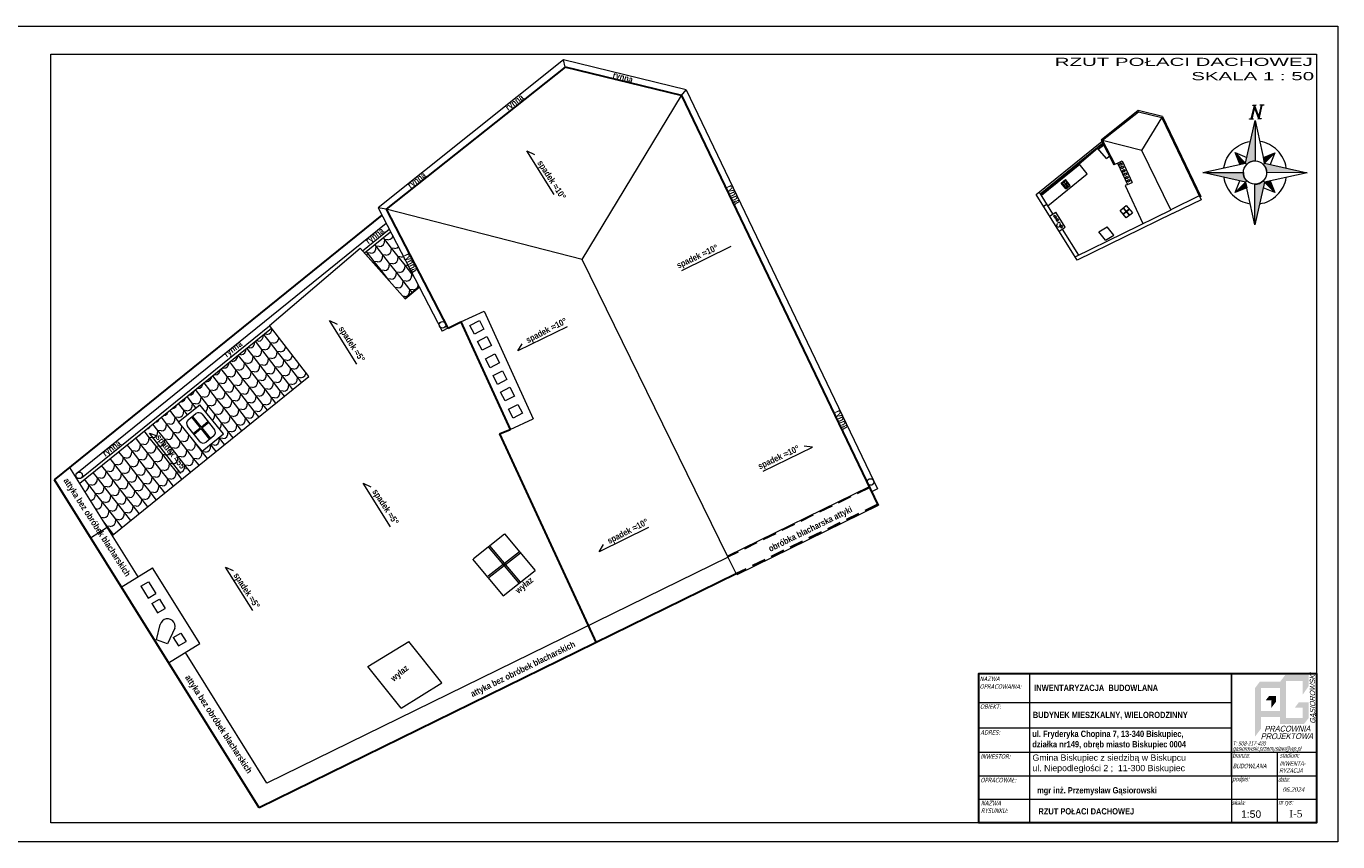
# Model space of a CAD drawing. Header units: centimetres. Extents: x 19919 to 52375, y -323506 to -159557.
# Tile 11 of 11: x 49986 to 52375, y -161042 to -159557. Entities that reach past the tile are written whole.
import ezdxf
from ezdxf.enums import TextEntityAlignment as Align

# ---------------------------------------------------------------- set-up
doc = ezdxf.new("R2010")
doc.units = ezdxf.units.CM
doc.linetypes.add('DASHEDX2', pattern=[38.1, 25.4, -12.7])
for name, color, linetype, lineweight in [('GB - Tabelka rysunkowa', 7, 'Continuous', 20), ('opisy', 9, 'Continuous', 15), ('RAMKA', 2, 'Continuous', 13)]:
    doc.layers.add(name, color=color, linetype=linetype, lineweight=lineweight)
for name, color, linetype in [('HATCH', 7, 'Continuous'), ('RCAD_kształt pręta', 7, 'Continuous'), ('TABELE', 7, 'Continuous')]:
    doc.layers.add(name, color=color, linetype=linetype)
doc.layers.add('NIEWIDOCZNA', color=1, linetype='Continuous', lineweight=0, plot=False)
doc.styles.add('Arial', font='arial.ttf')
doc.styles.add('ARIAL_CE', font='txt')
doc.styles.add('ARIALCE', font='txt')
doc.styles.get("Standard").update_dxf_attribs({"font": 'tahoma.ttf', "width": 0.8, "oblique": 15})

# ---------------------------------------------------------------- blocks, each defined once
blk = doc.blocks.new('wtTRW')
h = blk.add_hatch(color=212)
h.dxf.hatch_style = 1
h.paths.add_polyline_path([(87940, 15280.9), (87931.9, 15270.2), (87942.3, 15270.5), (87975.3, 15270.5), (87975.1, 15280.9)])
h.paths.add_polyline_path([(87931.9, 15270.2), (87931.9, 15186.5), (87942.3, 15200.2), (87942.3, 15270.5)])
h = blk.add_hatch(color=212)
h.dxf.hatch_style = 1
h.paths.add_polyline_path([(87985.5, 15218.7), (87975.1, 15208.4), (88014.1, 15208.4), (88014.1, 15218.7)])
h.paths.add_polyline_path([(87975.1, 15280.9), (87975.1, 15208.4), (87985.5, 15218.7), (87985.5, 15282.3), (87976.1, 15282.3)])
h.paths.add_polyline_path([(88024.5, 15292.7), (87984.1, 15292.7), (87983.5, 15291.9), (87976.1, 15282.3), (88014.1, 15282.3)])
h.paths.add_polyline_path([(88014.1, 15282.3), (88014.1, 15258.7), (88024.5, 15273.7), (88024.5, 15292.7)])
h.paths.add_polyline_path([(88024.5, 15218.7), (88024.5, 15245.4), (88014.1, 15236.1), (88014.1, 15208.4), (88016.6, 15208.4)])
h.paths.add_polyline_path([(88024.5, 15245.4), (88007.4, 15245.4), (88007.3, 15245.3), (88000.4, 15236.1), (88014.1, 15236.1)])
h = blk.add_hatch(color=212)
h.dxf.hatch_style = 1
h.paths.add_polyline_path([(87968.1, 15256.5), (87956.2, 15256.5), (87956.1, 15256.4), (87950.4, 15249), (87960, 15249)])
h.paths.add_polyline_path([(87968.1, 15246.6), (87968.1, 15256.5), (87960.1, 15249), (87960.1, 15236.3), (87960.6, 15236.7)])
h = blk.add_hatch(color=212)
h.dxf.hatch_style = 1
h.paths.add_polyline_path([(87935.7, 15230.4), (87935.7, 15220), (87948.8, 15220), (87975.7, 15220), (87975.7, 15230.4)])
at = {"layer": 'HATCH'}
h = blk.add_hatch(color=7, dxfattribs=at)
h.dxf.hatch_style = 1
h.paths.add_polyline_path([(88036.9, 15224.3), (88035, 15223.2), (88035.8, 15221.7), (88037.7, 15222.9)])
blk.add_line((88035.8, 15224.6), (88035, 15226))
at = {"layer": 'HATCH', "color": 0, "attachment_point": 1}
for s, insert, char_height, width, rotation in [('{\\fBauhaus 93|b0|i0|c0|p82;GASIOROWSKI}', (88026.7, 15208.6), 9.072, 11034.916, 90.3118), ('{\\fBauhaus 93|b0|i0|c0|p82;PRACOWNIA}', (87947.8, 15204.9), 10.08, 12261.018, 0.3118), ('{\\fBauhaus 93|b0|i0|c0|p82;PROJEKTOWA}', (87941.6, 15192), 10.08, 12268.753, 0.3118)]:
    blk.add_mtext(s, dxfattribs=dict(at, insert=insert, char_height=char_height, width=width, rotation=rotation))

msp = doc.modelspace()

# ---------------------------------------------------------------- hatches: boundary and pattern name
at = {"lineweight": 9}
h = msp.add_hatch(dxfattribs=at)
h.set_pattern_fill('scallop1', color=256, scale=20, angle=38, pattern_type=2)
h.set_pattern_definition([(38, (-27.747, 2.522), (3.4469856, 28.0734446), [4, -16]), (83, (-22.675, 9.024), (-12.3132295, 15.7602151), [5.6568542, -22.627417]), (128, (-21.985, 14.638), (-28.0734446, 3.4469856), [20]), (173, (-16.37, 13.949), (-15.7602151, -12.3132295), [5.6568542, -22.627417]), (64.565051, (-24.595, 4.985), (15.76021506, 12.3132295), [4.472, -40.2493595]), (11.434949, (-16.3705, 13.949), (15.7602151, 12.3132295), [4.472, -40.2493595])])
h.paths.add_polyline_path([(50142.4, -160484.4), (50500.5, -160195), (50432.5, -160107), (50083, -160389.4), (50132.9, -160469.3)])
h.paths.add_polyline_path([(50675.8, -160053.3), (50701.6, -160032.5), (50649.3, -159931.8), (50601.9, -159970.1)])
h.paths.add_polyline_path([(50344.8, -160299.4), (50305.9, -160330.8), (50263.1, -160277.8), (50302, -160246.4)], flags=16)
h.paths.add_polyline_path([(50294.6, -160262.6, -0.414214), (50305.8, -160263.8), (50316.5, -160277.1), (50317.8, -160278.7), (50328.5, -160292, -0.414214), (50327.3, -160303.2), (50321.1, -160308.2), (50319.6, -160309.5), (50313.3, -160314.5, -0.414214), (50302.1, -160313.3), (50291.4, -160300), (50290.1, -160298.5), (50279.4, -160285.2, -0.414214), (50280.6, -160274), (50286.8, -160268.9), (50288.3, -160267.7)], flags=0)
at = {"layer": 'opisy'}
for points in [[(52226.1, -159701.2), (52219.9, -159701.3), (52219.9, -159700.8), (52226.1, -159700.7)], [(52239.8, -159700.9), (52233.5, -159701.1), (52233.5, -159700.6), (52239.8, -159700.4)], [(52224.1, -159728.7), (52224, -159802.5), (52219.8, -159802.9), (52215.8, -159804.1), (52212.2, -159806), (52208.9, -159808.7), (52206.6, -159806.3)], [(52220.3, -159726.3), (52214, -159726.4), (52214, -159725.9), (52220.3, -159725.8)], [(52235.3, -159726), (52229, -159726.1), (52229, -159725.7), (52235.3, -159725.5)], [(52187.8, -159787.4), (52206.6, -159806.3), (52196.5, -159808.6)], [(52318.9, -159823.9), (52245.2, -159823.8), (52244.8, -159819.6), (52243.6, -159815.7), (52241.6, -159812), (52239, -159808.8), (52241.3, -159806.4)], [(52260.3, -159787.6), (52241.3, -159806.4), (52239.1, -159796.3)], [(52128.9, -159823.6), (52202.7, -159823.7), (52203.1, -159827.9), (52204.3, -159831.8), (52206.2, -159835.5), (52208.9, -159838.7), (52206.5, -159841.1)], [(52187.6, -159859.9), (52206.5, -159841.1), (52208.8, -159851.2)], [(52223.7, -159918.7), (52223.9, -159845), (52228, -159844.6), (52232, -159843.4), (52235.7, -159841.4), (52238.9, -159838.8), (52241.3, -159841.2)], [(52260.1, -159860.1), (52241.3, -159841.2), (52251.4, -159838.9)]]:
    msp.add_hatch(color=1, dxfattribs=at).paths.add_polyline_path(points)

# ---------------------------------------------------------------- linework, layer by layer
at = {"lineweight": 0}
for p, q in [((50964.1, -159618.5), (50626.7, -159888.1)), ((51187.7, -159672.9), (50964.1, -159618.5)), ((50967, -159631.6), (50964.1, -159618.5)), ((51179.3, -159683.2), (51187.7, -159672.9)), ((51187.7, -159672.9), (51536.3, -160399.7)), ((52010.9, -159710.9), (51943.4, -159764.8)), ((52055.6, -159721.8), (52010.9, -159710.9)), ((52011.5, -159713.5), (52010.9, -159710.9)), ((52011.5, -159713.5), (51946.3, -159765.3)), ((52053.9, -159723.8), (52011.5, -159713.5)), ((52017.7, -159783.6), (52053.9, -159723.8)), ((52053.9, -159723.8), (52055.6, -159721.8)), ((52053.9, -159723.8), (52125.6, -159873.2)), ((52055.6, -159721.8), (52125.3, -159867.1)), ((51825.4, -159863.9), (51944.8, -159767.4)), ((51832.8, -159862.1), (51946.3, -159770.4)), ((51903.8, -159807.7), (51936.9, -159779.5)), ((51953.2, -159797.9), (51936.9, -159779.5)), ((51937.7, -159780.4), (51947.8, -159772.2)), ((51938.4, -159781.2), (51947.9, -159773.6)), ((51943.4, -159764.8), (51966.7, -159809.7)), ((51946.3, -159765.3), (51943.4, -159764.8)), ((51946.3, -159765.3), (51968.8, -159808.6)), ((52017.7, -159783.6), (51946.3, -159765.3)), ((52070.7, -159891.6), (52017.7, -159783.6)), ((50947.1, -159863.6), (50897.5, -159784.2)), ((50897.5, -159784.2), (50911.4, -159790.8)), ((51834.3, -159863.9), (51903.9, -159807.7)), ((51918.2, -159826.2), (51903.8, -159807.7)), ((51953.2, -159797.9), (51958.4, -159793.7)), ((51953.2, -159797.9), (51953.3, -159797.8)), ((51968.8, -159808.6), (51973.5, -159806.3)), ((51973.5, -159806.3), (51982, -159802.5)), ((51973.5, -159806.3), (51991.4, -159845.5)), ((51982, -159802.5), (51999.9, -159841.6)), ((51834.7, -159865.1), (51904.6, -159808.6)), ((51846.5, -159884.1), (51918.2, -159826.2)), ((51968.8, -159808.6), (51966.7, -159809.7)), ((51870.7, -159842.8), (51878.5, -159836.5)), ((51879.2, -159853.4), (51870.7, -159842.8)), ((51878.5, -159849.9), (51873.9, -159844.2)), ((51874.2, -159842), (51877, -159839.7)), ((51875.4, -159841), (51878.6, -159844.9)), ((51875.7, -159840.7), (51878.9, -159844.6)), ((51876.1, -159846.9), (51878.6, -159844.9)), ((51876.3, -159847.2), (51878.8, -159845.2)), ((51887, -159847.1), (51878.5, -159836.5)), ((51878.8, -159845.2), (51882, -159849.1)), ((51878.9, -159844.6), (51881.4, -159842.6)), ((51879.1, -159844.9), (51881.6, -159842.9)), ((51879.1, -159844.9), (51882.3, -159848.8)), ((51879.2, -159840), (51883.8, -159845.6)), ((51879.2, -159853.4), (51887, -159847.1)), ((51883.5, -159847.8), (51880.7, -159850.1)), ((51991.4, -159845.5), (51987.6, -159847.1)), ((51987.6, -159847.1), (52019.7, -159916.6)), ((51991.4, -159845.5), (51999.9, -159841.6)), ((51900, -159983.3), (51825.4, -159863.9)), ((51855.9, -159899.1), (51831.1, -159859.3)), ((52122.3, -159866.3), (52070.7, -159891.6)), ((52125.6, -159873.2), (52074, -159898.5)), ((52125.3, -159867.1), (52123.2, -159868.2)), ((50626.7, -159888.1), (50743.1, -160112.7)), ((50641.4, -159890.4), (50626.7, -159888.1)), ((51838.6, -159885), (51844.6, -159881.1)), ((51849.8, -159902.9), (51861.1, -159895.9)), ((51857, -159902.6), (51859.8, -159901)), ((51857, -159902.6), (51859.6, -159906.9)), ((51859.8, -159901), (51862.4, -159905.2)), ((51878.4, -159923.4), (51861.1, -159895.9)), ((52070.8, -159892), (51897.1, -159977.1)), ((52073.8, -159898.1), (51900, -159983.3)), ((51977.7, -159892.8), (51988.9, -159906.1)), ((51978.1, -159892.5), (51989.5, -159883.5)), ((51983.5, -159888.2), (51994.7, -159901.5)), ((51983.5, -159898.9), (51994.8, -159889.9)), ((51983.8, -159899.3), (51995.2, -159890.4)), ((51984, -159887.9), (51995.1, -159901.1)), ((51989.3, -159905.8), (52000.6, -159896.8)), ((51989.5, -159883.5), (52000.6, -159896.8)), ((50077.7, -160370.9), (50641, -159915.8)), ((50598.1, -159965.9), (50646.6, -159926.6)), ((51859.6, -159906.9), (51862.4, -159905.2)), ((51860.9, -159908.9), (51863.7, -159907.3)), ((51860.9, -159908.9), (51863, -159912.3)), ((51862.6, -159922.1), (51864, -159916.5)), ((51866.7, -159923.5), (51862.6, -159922.1)), ((51863, -159912.3), (51865.8, -159910.6)), ((51863.7, -159907.3), (51865.8, -159910.6)), ((51869.3, -159917.9), (51866.7, -159923.5)), ((51867, -159930.5), (51878.4, -159923.4)), ((51868.8, -159921.3), (51871.5, -159919.6)), ((51868.8, -159921.3), (51870.6, -159924.3)), ((51870.6, -159924.3), (51873.4, -159922.7)), ((51871.5, -159919.6), (51873.4, -159922.7)), ((51902.9, -159974.3), (51873.1, -159926.7)), ((51939.7, -159931.9), (51954.5, -159922.7)), ((51966.6, -159937.8), (51954.5, -159922.7)), ((51951.7, -159947), (51939.7, -159931.9)), ((51951.7, -159947), (51966.6, -159937.8)), ((51180, -160002), (51269.7, -159957.8)), ((50675.8, -160053.3), (50676, -160053.2)), ((50587.6, -160172.3), (50538.1, -160092.9)), ((50538.1, -160092.9), (50551.9, -160099.5)), ((50083, -160389.4), (50432.5, -160107)), ((50086, -160379.6), (50429, -160102.5)), ((50753.8, -160107.1), (50743.1, -160112.7)), ((50263.1, -160277.8), (50302, -160246.4)), ((50344.8, -160299.4), (50302, -160246.4)), ((50305.9, -160330.8), (50263.1, -160277.8)), ((50302.1, -160313.3), (50279.4, -160285.2)), ((50280.6, -160274), (50294.6, -160262.6)), ((50286.8, -160268.9), (50302.5, -160288.4)), ((50288.3, -160267.7), (50304.1, -160287.2)), ((50304.1, -160287.2), (50316.5, -160277.1)), ((50305.4, -160288.7), (50317.8, -160278.7)), ((50305.8, -160263.8), (50328.5, -160292)), ((50267.3, -160371.9), (50209.9, -160298.1)), ((50209.9, -160298.1), (50224.3, -160303.2)), ((50290.1, -160298.5), (50302.5, -160288.4)), ((50291.4, -160300), (50303.8, -160290)), ((50303.8, -160290), (50319.6, -160309.5)), ((50305.4, -160288.7), (50321.1, -160308.2)), ((50305.9, -160330.8), (50344.8, -160299.4)), ((50327.3, -160303.2), (50313.3, -160314.5)), ((51328.1, -160367.7), (51417.9, -160323.5)), ((51417.9, -160323.5), (51402.6, -160321.8)), ((50649.1, -160468.7), (50599.6, -160389.3)), ((50599.6, -160389.3), (50613.4, -160395.9)), ((51521.1, -160395.7), (51263, -160522.1)), ((51536.3, -160399.7), (51525.5, -160404.9)), ((51537.6, -160430), (51279.8, -160556.4)), ((50102.6, -160488.9), (50132.9, -160469.3)), ((51118.9, -160470.2), (51029, -160514.1)), ((50800.2, -160526.4), (50857, -160481.6)), ((50857, -160481.6), (50912.8, -160548)), ((50827.1, -160558.3), (50883.9, -160513.6)), ((50827.3, -160505.2), (50883.1, -160571.6)), ((50828.9, -160560.7), (50885.7, -160515.9)), ((50829.6, -160503.3), (50885.4, -160569.7)), ((51029, -160514.1), (51036.9, -160501)), ((51279.8, -160556.4), (51263, -160522.1)), ((50398.1, -160621.3), (50348.6, -160542)), ((50348.6, -160542), (50362.4, -160548.5)), ((50798.3, -160527.9), (50854.2, -160594.3)), ((50854.2, -160594.3), (50912.8, -160548)), ((50194.6, -160577.1), (50208.5, -160568.9)), ((50208.5, -160568.9), (50221.7, -160590.2)), ((50194.6, -160577.1), (50207.8, -160598.4)), ((50207.8, -160598.4), (50221.7, -160590.2)), ((50214.2, -160608.5), (50228.1, -160600.3)), ((50214.2, -160608.5), (50224.6, -160625.4)), ((50224.6, -160625.4), (50238.5, -160617.2)), ((50228.1, -160600.3), (50238.5, -160617.2)), ((50222.7, -160674.7), (50229.6, -160646.5)), ((50256.1, -160653.3), (50243, -160681.6)), ((50253.5, -160670.4), (50267.4, -160662.2)), ((50267.4, -160662.2), (50276.8, -160677.3)), ((50243, -160681.6), (50222.7, -160674.7)), ((50253.5, -160670.4), (50262.9, -160685.5)), ((50262.9, -160685.5), (50276.8, -160677.3)), ((50608.1, -160723.3), (50682.3, -160677.4)), ((50742.6, -160753.1), (50682.3, -160677.4)), ((50668.4, -160798.9), (50608.1, -160723.3)), ((51812.9, -160737.5), (51812.9, -160921.9)), ((50668.4, -160798.9), (50742.6, -160753.1)), ((51812.9, -160921.9), (51812.9, -161008))]:
    msp.add_line(p, q, dxfattribs=at)
at = {"lineweight": 30}
for p, q in [((50967, -159631.6), (50641.4, -159890.4)), ((51179.3, -159683.2), (50967, -159631.6)), ((51179.3, -159683.2), (51537.6, -160430)), ((50036.8, -160383.4), (50633.7, -159901)), ((50641.4, -159890.4), (50753.8, -160107.1)), ((50675.8, -160053.3), (50701.6, -160032.5)), ((50754.1, -160107), (50777.2, -160095.7)), ((50777.2, -160095.7), (50866.9, -160291.3)), ((50847.8, -160299.3), (50866.9, -160291.3)), ((50847.8, -160299.3), (51023.6, -160679.7)), ((50409.6, -160980.6), (50036.8, -160383.4)), ((51278.9, -160554.6), (50409.6, -160980.6))]:
    msp.add_line(p, q, dxfattribs=at)
at = {"lineweight": 9}
for p, q in [((50998.3, -159982), (51179.3, -159683.2)), ((50998.3, -159982), (50641.4, -159890.4)), ((50601.9, -159970.1), (50649.3, -159931.8)), ((50428.9, -160102.4), (50594.1, -159961.4)), ((50675.8, -160053.3), (50594.1, -159961.4)), ((51263, -160522.1), (50998.3, -159982)), ((50777.2, -160095.7), (50819.6, -160076.3)), ((50819.6, -160076.3), (50909.3, -160271.9)), ((50500.5, -160195), (50428.9, -160102.4)), ((50753.8, -160107.1), (50777.2, -160095.7)), ((50970.7, -160104.5), (50880.8, -160148.4)), ((50880.8, -160148.4), (50888.7, -160135.3)), ((50142.4, -160484.4), (50500.5, -160195)), ((50866.9, -160291.3), (50909.2, -160271.9)), ((50866.9, -160291.3), (50847.8, -160299.3)), ((50189.3, -160559.6), (50065, -160360.5)), ((51264.1, -160523.8), (50424, -160935.5)), ((50158.7, -160578.7), (50215.4, -160543.3)), ((50301.5, -160681.1), (50215.4, -160543.3)), ((50244.7, -160716.6), (50301.5, -160681.1)), ((50424, -160935.5), (50275.4, -160697.4))]:
    msp.add_line(p, q, dxfattribs=at)
at = {"linetype": 'DASHEDX2', "lineweight": 9}
msp.add_line((51521.9, -160397.5), (51263.9, -160523.9), dxfattribs=at)
at = {"linetype": 'DASHEDX2', "lineweight": 30}
msp.add_line((51536.7, -160428.2), (51278.9, -160554.6), dxfattribs=at)
at = {"color": 1, "lineweight": 0}
msp.add_lwpolyline([(50030.6, -159608), (52335.8, -159608), (52335.8, -161008), (50030.6, -161008)], close=True, dxfattribs=at)
at = {"lineweight": 0}
for points in [[(51976.8, -159807.6), (51980.3, -159805.8), (51981.9, -159809), (51978.5, -159810.8)], [(51979.5, -159813.5), (51982.9, -159811.7), (51984.6, -159814.9), (51981.2, -159816.7)], [(51982.4, -159819.8), (51985.8, -159818), (51987.5, -159821.2), (51984.1, -159823)], [(51985.2, -159825.9), (51988.6, -159824.1), (51990.3, -159827.3), (51986.9, -159829.1)], [(51988, -159831.9), (51991.4, -159830.1), (51993.1, -159833.3), (51989.7, -159835.1)], [(51990.9, -159838.2), (51994.3, -159836.4), (51996, -159839.6), (51992.5, -159841.4)]]:
    msp.add_lwpolyline(points, close=True, dxfattribs=at)
at = {"lineweight": 9}
for points in [[(50793.9, -160102), (50811, -160093.1), (50819.4, -160109), (50802.4, -160118)], [(50807.4, -160131.4), (50824.4, -160122.4), (50832.9, -160138.4), (50815.9, -160147.3)], [(50821.9, -160163), (50838.9, -160154), (50847.4, -160170), (50830.4, -160179)], [(50835.9, -160193.4), (50852.9, -160184.5), (50861.3, -160200.5), (50844.3, -160209.4)], [(50849.7, -160223.6), (50866.7, -160214.7), (50875.2, -160230.7), (50858.2, -160239.6)], [(50864, -160254.8), (50881, -160245.8), (50889.5, -160261.8), (50872.4, -160270.8)]]:
    msp.add_lwpolyline(points, close=True, dxfattribs=at)
at = {"lineweight": 0}
for centre in [(50743.8, -160101), (50082.1, -160375), (51523.7, -160387.1)]:
    msp.add_circle(centre, 6, dxfattribs=at)
for centre, radius, start, end in [((51875.2, -159843.2), 1.6, 128.9421, 218.9421), ((51878, -159841), 1.6, 38.9421, 128.9421), ((51879.7, -159848.9), 1.6, 218.9421, 308.9421), ((51882.5, -159846.6), 1.6, 308.9421, 38.9421), ((51866.6, -159917.2), 2.73, 325.5255, 166.2632), ((50299.6, -160268.9), 8, 38.9421, 128.9421), ((50285.6, -160280.2), 8, 128.9421, 218.9421), ((50322.3, -160297), 8, 308.9421, 38.9421), ((50308.3, -160308.3), 8, 218.9421, 308.9421), ((50242.9, -160649.8), 13.7, 325.5255, 166.2632)]:
    msp.add_arc(centre, radius, start, end, dxfattribs=at)
at = {"layer": 'NIEWIDOCZNA'}
msp.add_lwpolyline([(52374.7, -161042.2), (49919.4, -161042.2), (49919.4, -159557.2), (52374.7, -159557.2)], close=True, dxfattribs=at)
at = {"layer": 'opisy', "color": 0}
for p, q in [((51720.9, -160735.6), (52335.8, -160735.6)), ((51720.9, -160788.6), (52180.8, -160788.6)), ((51720.9, -160834.8), (52180.8, -160834.8)), ((51720.9, -160834.8), (52180.8, -160834.8)), ((51720.9, -160879), (52335.8, -160879)), ((52264.1, -160879), (52264.1, -160921.9)), ((51720.9, -160921.9), (52335.8, -160921.9)), ((51720.9, -160921.9), (52335.8, -160921.9)), ((52180.8, -160921.9), (52180.8, -161008)), ((52264.1, -160921.9), (52264.1, -161008)), ((51720.9, -160964.9), (52335.8, -160964.9)), ((51720.9, -161008), (52335.8, -161008))]:
    msp.add_line(p, q, dxfattribs=at)
at = {"layer": 'opisy', "color": 1, "flags": 128}
for points in [[(52236.6, -159701), (52230.8, -159726.1), (52223.1, -159704.8), (52218.1, -159726.4), (52217.2, -159726.4), (52223, -159701.3), (52230.8, -159722.5), (52235.7, -159701), (52236.6, -159701)], [(52226.1, -159701.2), (52219.9, -159701.3), (52219.9, -159700.8), (52226.1, -159700.7), (52226.1, -159701.2)], [(52236.6, -159701), (52230.8, -159726.1)], [(52239.8, -159700.9), (52233.5, -159701.1), (52233.5, -159700.6), (52239.8, -159700.4), (52239.8, -159700.9)], [(52224.1, -159728.7), (52224, -159802.5), (52219.8, -159802.9), (52215.8, -159804.1), (52212.2, -159806), (52208.9, -159808.7), (52206.6, -159806.3), (52224.1, -159728.7)], [(52206.6, -159806.3), (52224.1, -159728.7), (52241.3, -159806.4)], [(52220.3, -159726.3), (52214, -159726.4), (52214, -159725.9), (52220.3, -159725.8), (52220.3, -159726.3)], [(52235.3, -159726), (52229, -159726.1), (52229, -159725.7), (52235.3, -159725.5), (52235.3, -159726)], [(52167.1, -159814.6), (52168.1, -159810.2), (52169.3, -159805.9), (52170.8, -159801.6), (52172.8, -159797.5), (52175, -159793.6), (52177.5, -159789.9), (52180.3, -159786.3), (52183.4, -159783), (52186.7, -159779.9), (52190.2, -159777.2), (52194, -159774.7), (52197.9, -159772.5), (52202, -159770.6), (52206.3, -159769), (52210.6, -159767.8), (52215, -159766.9)], [(52280.7, -159814.9), (52279.9, -159810.4), (52278.6, -159806.1), (52277.1, -159801.9), (52275.2, -159797.8), (52273, -159793.8), (52270.5, -159790), (52267.7, -159786.5), (52264.7, -159783.2), (52261.4, -159780.1), (52257.8, -159777.3), (52254.1, -159774.8), (52250.1, -159772.6), (52246, -159770.7), (52241.8, -159769.1), (52237.5, -159767.9), (52233, -159767)], [(52206.5, -159841.1), (52128.9, -159823.6), (52206.6, -159806.3)], [(52187.8, -159787.4), (52206.6, -159806.3), (52196.5, -159808.6), (52187.8, -159787.4)], [(52187.8, -159787.4), (52208.9, -159796.2)], [(52318.9, -159823.9), (52245.2, -159823.8), (52244.8, -159819.6), (52243.6, -159815.7), (52241.6, -159812), (52239, -159808.8), (52241.3, -159806.4), (52318.9, -159823.9)], [(52260.3, -159787.6), (52241.3, -159806.4), (52239.1, -159796.3), (52260.3, -159787.6)], [(52241.3, -159806.4), (52318.9, -159823.9), (52241.3, -159841.2)], [(52260.3, -159787.6), (52251.5, -159808.7)], [(52128.9, -159823.6), (52202.7, -159823.7), (52203.1, -159827.9), (52204.3, -159831.8), (52206.2, -159835.5), (52208.9, -159838.7), (52206.5, -159841.1), (52128.9, -159823.6)], [(52167.1, -159832.6), (52168, -159837.1), (52169.2, -159841.4), (52170.8, -159845.6), (52172.6, -159849.7), (52174.8, -159853.7), (52177.3, -159857.5), (52180.1, -159861), (52183.2, -159864.3), (52186.5, -159867.4), (52190, -159870.2), (52193.8, -159872.7), (52197.7, -159874.9), (52201.8, -159876.8), (52206, -159878.4), (52210.4, -159879.6), (52214.8, -159880.5)], [(52187.6, -159859.9), (52196.4, -159838.8)], [(52187.6, -159859.9), (52206.5, -159841.1), (52208.8, -159851.2), (52187.6, -159859.9)], [(52241.3, -159841.2), (52223.7, -159918.7), (52206.5, -159841.1)], [(52223.7, -159918.7), (52223.9, -159845), (52228, -159844.6), (52232, -159843.4), (52235.7, -159841.4), (52238.9, -159838.8), (52241.3, -159841.2), (52223.7, -159918.7)], [(52232.8, -159880.6), (52237.2, -159879.7), (52241.6, -159878.5), (52245.8, -159876.9), (52249.9, -159875), (52253.9, -159872.8), (52257.6, -159870.3), (52261.2, -159867.5), (52264.5, -159864.5), (52267.6, -159861.2), (52270.4, -159857.6), (52272.9, -159853.9), (52275.1, -159850), (52277, -159845.9), (52278.6, -159841.6), (52279.8, -159837.3), (52280.7, -159832.9)], [(52260.1, -159860.1), (52239, -159851.3)], [(52260.1, -159860.1), (52241.3, -159841.2), (52251.4, -159838.9), (52260.1, -159860.1)]]:
    msp.add_lwpolyline(points, dxfattribs=at)
at = {"layer": 'opisy', "color": 0, "lineweight": 30}
for points in [[(51720.9, -160921.9), (51720.9, -160735.6), (52335.8, -160735.6), (52335.8, -160921.9)], [(52335.8, -160921.9), (52335.8, -161008), (51720.9, -161008), (51720.9, -160921.9)]]:
    msp.add_lwpolyline(points, dxfattribs=at)
at = {"layer": 'opisy', "color": 1}
msp.add_circle((52223.9, -159823.7), 21.2, dxfattribs=at)
at = {"layer": 'RCAD_kształt pręta'}
msp.add_line((52180.8, -160921.9), (52180.8, -160735.6), dxfattribs=at)

# ---------------------------------------------------------------- block references
at = {"layer": 'RCAD_kształt pręta', "xscale": 1.056, "yscale": 1.056, "zscale": 1.056}
msp.add_blockref('wtTRW', (-40632.1, -176887.6), dxfattribs=at)

# ---------------------------------------------------------------- texts
at = {"lineweight": 0, "char_height": 11.4, "width": 535.734, "style": 'Arial'}
for s, insert, attachment_point, rotation in [('{\\fArial Narrow|b1|i0|c238|p34;rynna}', (51056.3, -159639.7), 1, 344.4646), ('{\\fArial Narrow|b1|i0|c238|p34;rynna}', (50856.6, -159702.4), 1, 37.3717), ('{\\fArial Narrow|b1|i0|c238|p34;spadek ≈10%%D}', (50925.5, -159799.7), 1, 303.0428), ('{\\fArial Narrow|b1|i0|c238|p34;rynna}', (50678.6, -159844), 1, 37.3717), ('{\\fArial Narrow|b1|i0|c238|p34;rynna}', (51271.4, -159844.2), 1, 296.1066), ('{\\fArial Narrow|b1|i0|c238|p34;rynna}', (50602.1, -159945.4), 1, 37.3717), ('{\\fArial Narrow|b1|i0|c238|p34;rynna}', (50683.7, -159968.7), 1, 296.1066), ('{\\fArial Narrow|b1|i0|c238|p34;spadek ≈10%%D}', (51242.5, -159953.7), 3, 25.1496), ('{\\fArial Narrow|b1|i0|c238|p34;spadek ≈5%%D}', (50563.5, -160101.9), 1, 303.0428), ('{\\fArial Narrow|b1|i0|c238|p34;rynna}', (50343.9, -160151.4), 1, 37.3717), ('{\\fArial Narrow|b1|i0|c238|p34;rynna}', (51468.4, -160254.1), 1, 296.1066), ('{\\fArial Narrow|b1|i0|c238|p34;spadek ≈55%%D}', (50229.6, -160299), 1, 308.9202), ('{\\fArial Narrow|b1|i0|c238|p34;rynna}', (50122.8, -160332.3), 1, 37.3717), ('{\\fArial Narrow|b1|i0|c238|p34;spadek ≈10%%D}', (51390.7, -160319.4), 3, 25.1496), ('{\\fArial Narrow|b1|i0|c238|p34;attyka bez obróbek blacharskich}', (50062.3, -160378.3), 1, 303.0428), ('{\\fArial Narrow|b1|i0|c238|p34;spadek ≈5%%D}', (50625, -160398.3), 1, 303.0428), ('{\\fArial Narrow|b1|i0|c238|p34;obróbka blacharska attyki}', (51336, -160504.2), 1, 26.1066), ('{\\fArial Narrow|b1|i0|c238|p34;spadek ≈10%%D}', (51042.4, -160490), 1, 27.0636), ('{\\fArial Narrow|b1|i0|c238|p34;spadek ≈5%%D}', (50372, -160550.8), 1, 303.0428), ('{\\fArial Narrow|b1|i0|c238|p34;wyłaz}', (50875, -160582.1), 1, 39.4511), ('{\\fArial Narrow|b1|i0|c238|p34;attyka bez obróbek blacharskich}', (50793.4, -160768.6), 1, 26.1066), ('{\\fArial Narrow|b1|i0|c238|p34;wyłaz}', (50647.8, -160742.2), 1, 39.4511), ('{\\fArial Narrow|b1|i0|c238|p34;attyka bez obróbek blacharskich}', (50283.9, -160736.8), 1, 303.0428)]:
    msp.add_mtext(s, dxfattribs=dict(at, insert=insert, attachment_point=attachment_point, rotation=rotation))
at = {"lineweight": 9, "insert": (50894.2, -160124.4), "char_height": 11.4, "width": 535.734, "attachment_point": 1, "rotation": 27.0636, "style": 'Arial'}
msp.add_mtext('{\\fArial Narrow|b1|i0|c238|p34;spadek ≈10%%D}', dxfattribs=at)
at = {"lineweight": 0, "width": 859.786, "attachment_point": 1}
for s, insert, char_height in [('NAZWA\\POPRACOWANIA:', (51722.3, -160741.5), 8.284), ('OBIEKT:', (51722.9, -160791.9), 8.28), ('ADRES:', (51723.8, -160838.9), 8.28), ('INWESTOR:', (51723.8, -160882.7), 8.28), ('OPRACOWAŁ:', (51723.8, -160925.8), 8.28), ('NAZWA\\PRYSUNKU:', (51724.6, -160967.7), 8.28)]:
    msp.add_mtext(s, dxfattribs=dict(at, insert=insert, char_height=char_height))
at = {"layer": 'GB - Tabelka rysunkowa', "color": 1, "lineweight": 50, "char_height": 13.5, "attachment_point": 1, "style": 'ARIAL_CE'}
for s, insert, width in [('1:50', (52198.5, -160985.1), 824.733), ('{\\fTimes New Roman|b0|i0|c238|p18;I-5}', (52286.5, -160984.3), 204.674)]:
    msp.add_mtext(s, dxfattribs=dict(at, insert=insert, width=width))
at = {"layer": 'opisy', "color": 0, "char_height": 11.4, "attachment_point": 1, "style": 'Arial'}
for s, insert, width in [('{\\fArial Narrow|b1|i0|c238|p34;INWENTARYZACJA  BUDOWLANA}', (51821.7, -160756.3), 689.048), ('{\\fArial Narrow|b1|i0|c238|p34;BUDYNEK MIESZKALNY, WIELORODZINNY}', (51819.2, -160805.6), 535.734), ('{\\fArial Narrow|b1|i0|c238|p34;ul. Fryderyka Chopina 7, 13-340 Biskupiec,   działka nr149, obręb miasto Biskupiec 0004 }', (51818.1, -160840), 284.039), ('Gmina Biskupiec z siedzibą w Biskupcu  ul. Niepodległości 2 ;  11-300 Biskupiec', (51818.5, -160883.3), 297.89), ('{\\fArial Narrow|b1|i0|c238|p34;mgr inż. Przemysław Gąsiorowski}', (51827, -160942.8), 520.044), ('{\\fArial Narrow|b1|i0|c238|p34;RZUT POŁACI DACHOWEJ}', (51829.4, -160981.1), 520.044)]:
    msp.add_mtext(s, dxfattribs=dict(at, insert=insert, width=width))
at = {"layer": 'RAMKA', "color": 1, "style": 'ARIALCE', "width": 1.8}
for s, p in [('RZUT POŁACI DACHOWEJ', (52329, -159629.5, 0)), ('SKALA 1 : 50', (52331.5, -159655.5, 0))]:
    msp.add_text(s, height=14.818, dxfattribs=at).set_placement(p, align=Align.RIGHT)
at = {"layer": 'TABELE', "attachment_point": 1}
for s, insert, char_height, width in [('{\\fArial Narrow|b0|i0|c238|p34;T: 508-217-420}', (52183, -160859.2), 7.7, 485.901), ('{\\fArial Narrow|b0|i0|c238|p34;branża:}', (52182.7, -160880.9), 8.284, 798.91), ('{\\fArial Narrow|b0|i0|c238|p34;gasiorowski.przemyslaw@wp.pl}', (52183.3, -160868.8), 7.7, 485.901), ('{\\fArial Narrow|b0|i0|c238|p34;stadium:}', (52268.8, -160880.9), 8.284, 817.355), ('{\\fArial Narrow|b0|i0|c238|p34;BUDOWLANA}', (52183.5, -160900.2), 8.284, 798.91), ('{\\fArial Narrow|b0|i0|c238|p34;INWENTA-}', (52268.7, -160895.5), 8.284, 817.355), ('{\\fArial Narrow|b0|i0|c238|p34;podpis:}', (52182.7, -160923.9), 8.284, 798.91), ('{\\fArial Narrow|b0|i0|c238|p34;data:}', (52266, -160924.6), 8.284, 824.733), ('{\\fArial Narrow|b0|i0|c238|p34;RYZACJA}', (52267.8, -160908.4), 8.284, 817.355), ('{\\fTimes New Roman|b0|i0|c238|p18;06.2024}', (52274, -160943), 8.284, 204.674), ('{\\fArial Narrow|b0|i0|c238|p34;skala:}', (52181.7, -160967.1), 8.284, 798.91), ('{\\fArial Narrow|b0|i0|c238|p34;nr rys:}', (52266.5, -160966.2), 8.284, 824.733)]:
    msp.add_mtext(s, dxfattribs=dict(at, insert=insert, char_height=char_height, width=width))

doc.saveas('drawing.dxf')
